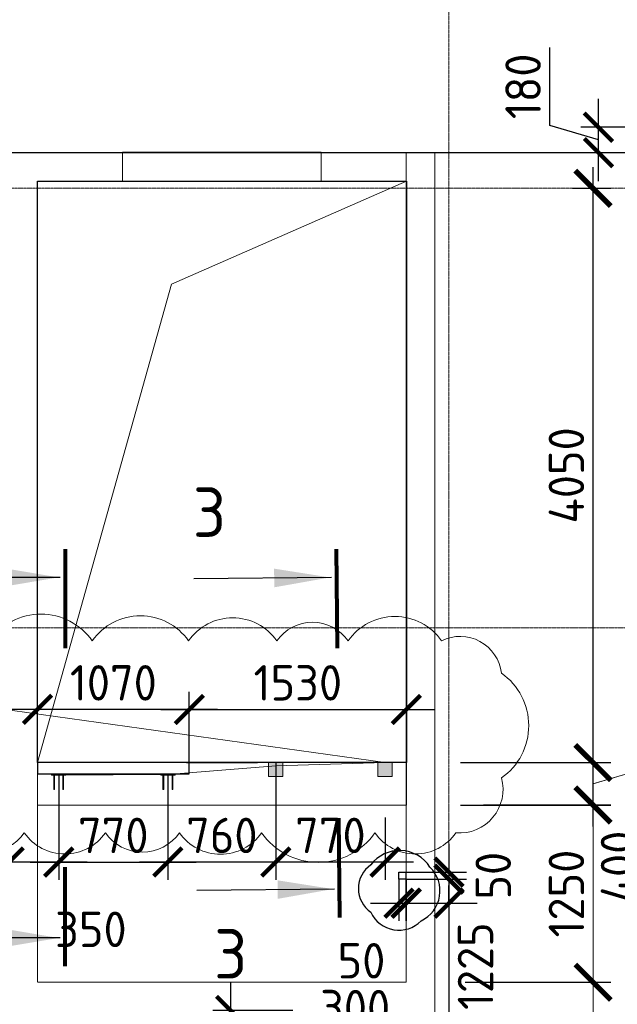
# Model space of a CAD drawing. Header units: millimetres. Extents: x -42044588 to 856694, y -806701 to 941911.
# Tile 81 of 256: x -171843 to -167631, y -375049 to -368105. Entities that reach past the tile are written whole.
import ezdxf
from ezdxf import colors
from ezdxf.entities.mleader import LeaderData, LeaderLine
from ezdxf.enums import TextEntityAlignment as Align
from ezdxf.math import Vec2, Vec3

# ---------------------------------------------------------------- set-up
doc = ezdxf.new("R2010")
doc.units = ezdxf.units.MM
for name, pattern in [('______5', [1100, 800, -100, 100, -100]), ('DASHED', [7, 5, -2, 0]), ('GOST2.303 4', [7, 5, -2, 0]), ('осевая', [50.8, 31.75, -6.35, 6.35, -6.35])]:
    doc.linetypes.add(name, pattern=pattern)
for name, color, linetype, lineweight in [('907Сл Осевые', 1, 'Continuous', 0), ('RAZMER', 100, 'Continuous', 15), ('RAZMER @ 100', 100, 'Continuous', 15), ('Оси', 40, '______5', 18), ('Перекрытие ж_бетон', 1, 'Continuous', 30), ('подоснова', 151, 'Continuous', 5), ('РАЗМЕРЫ', 1, 'Continuous', 9), ('Символы 0.20', 1, 'Continuous', 20), ('Символы 0.20 @ 100', 1, 'Continuous', 20), ('СТЕНЫ', 3, 'Continuous', 30)]:
    doc.layers.add(name, color=color, linetype=linetype, lineweight=lineweight)
doc.styles.add('GOST-2.304_Type-B', font='GOST_Common.ttf')
doc.styles.add('ГОСТ', font='GOST_Common.ttf')
doc.dimstyles.new('ГОСТ', dxfattribs={"dimscale": 0, "dimtxt": 2.5, "dimasz": 2.5, "dimexe": 1.25, "dimexo": 0.625, "dimtad": 1, "dimdec": 0, "dimtxsty": 'ГОСТ', "dimblk": 'ARCHTICK', "dimcen": 2.5, "dimdle": 1.5, "dimclrd": 256, "dimclre": 256, "dimclrt": 256, "dimadec": 0, "dimazin": 0, "dimtfac": 1, "dimtdec": 0, "dimtmove": 1, "dimatfit": 3, "dimfxl": 0, "dimlwd": -1, "dimarcsym": 0})
doc.dimstyles.new('СПДС', dxfattribs={"dimscale": 100, "dimtxt": 2.5, "dimasz": 2, "dimexe": 1.25, "dimexo": 0, "dimtad": 1, "dimdec": 0, "dimrnd": 5, "dimtxsty": 'GOST-2.304_Type-B', "dimblk": 'ARCHTICK', "dimcen": 2.5, "dimdle": 2, "dimclrd": 1, "dimclre": 1, "dimclrt": 1, "dimadec": 0, "dimazin": 2, "dimtfac": 0.75, "dimtdec": 0, "dimtmove": 1, "dimatfit": 3, "dimfxl": 0, "dimtolj": 1, "dimarcsym": 0})

# ---------------------------------------------------------------- blocks, each defined once
blk = doc.blocks.new('оси блок 2')
at = {"layer": 'Оси', "color": 16, "linetype": 'осевая', "lineweight": 0, "ltscale": 0.25, "transparency": 33554687}
for p, q in [((-58604.7, -322543), (-58604.7, -347914.1)), ((-89822.3, -326301.3), (-37238.5, -326301.3)), ((-89822.3, -329401.3), (-37238.5, -329401.3))]:
    blk.add_line(p, q, dxfattribs=at)
blk = doc.blocks.new('подложка стн 1-го этажа')
at = {"layer": 'СТЕНЫ', "color": 252, "linetype": 'DASHED', "lineweight": 0, "ltscale": 0.5, "true_color": 0x939598, "transparency": 33554687}
for p, q in [((34843.8, 26361.8, -200), (34843.8, 20511.8, -200)), ((34843.8, 26361.8, -200), (34843.8, 26361.8, -200)), ((32243.8, 26161.8, -200), (34843.8, 26161.8, -200)), ((32243.8, 26161.8, -200), (32243.8, 26161.8, -200)), ((32243.8, 26161.8, -200), (32243.8, 20511.8, -200)), ((34843.8, 26161.8, -200), (34843.8, 26161.8, -200)), ((35043.8, 18711.8, -200), (35043.8, 26111.8, -200)), ((34843.8, 20511.8, -200), (32243.8, 20511.8, -200)), ((32243.8, 20511.8, -200), (32243.8, 20511.8, -200)), ((34843.8, 20511.8, -200), (34843.8, 20511.8, -200))]:
    blk.add_line(p, q, dxfattribs=at)
at = {"layer": 'СТЕНЫ', "color": 252, "linetype": 'DASHED', "lineweight": 0, "ltscale": 0.5, "true_color": 0x939598, "transparency": 33554687, "elevation": -200}
blk.add_lwpolyline([(35043.8, 26111.8), (35043.9, 26361.8), (27693.9, 26361.8), (27693.9, 26111.8)], dxfattribs=at)
at = {"layer": 'СТЕНЫ', "color": 252, "linetype": 'DASHED', "lineweight": 0, "ltscale": 0.5, "true_color": 0x939598, "transparency": 33554687, "elevation": -560}
blk.add_lwpolyline([(32844.2, 26364.8), (34243.9, 26364.8), (34243.9, 26161.8), (32844.2, 26161.8)], close=True, dxfattribs=at)
blk = doc.blocks.new('*U366')
at = {"layer": 'Символы 0.20', "linetype": 'Continuous', "lineweight": 25}
for p, q in [((-5, 0.35), (-5, 10.05)), ((20.43, 0.35), (20.43, 10.05))]:
    blk.add_line(p, q, dxfattribs=at)
at = {"layer": 'Символы 0.20', "linetype": 'Continuous', "lineweight": 80}
for p, q in [((-7, 0), (0, 0)), ((22.43, 0), (15.43, 0))]:
    blk.add_line(p, q, dxfattribs=at)
at = {"layer": 'Символы 0.20', "linetype": 'Continuous', "lineweight": 25}
for points in [[(-5, 0.455), (-4.346, 4.361), (-5.654, 4.361)], [(20.43, 0.459), (19.772, 4.394), (21.089, 4.394)]]:
    blk.add_solid(points, dxfattribs=at)
at = {"layer": 'Символы 0.20', "style": 'ГОСТ'}
blk.add_attdef('1', text='', height=3.5, dxfattribs=at).set_placement((-9.5, 7.7), align=Align.MIDDLE_CENTER)
blk.add_attdef('2', text='', height=3.5, dxfattribs=at).set_placement((25.101, 7.752), align=Align.MIDDLE_RIGHT)
blk = doc.blocks.new('_ArchTick')
at = {"color": 0, "linetype": 'ByBlock', "const_width": 0.15}
blk.add_lwpolyline([(-0.5, -0.5), (0.5, 0.5)], dxfattribs=at)
blk = doc.blocks.new('*D1004')
at = {"layer": 'DEFPOINTS', "color": 0, "transparency": 16777216}
for p in [(-168798.8, -373344.2), (-168798.8, -373644.2), (-167802.5, -373644.2)]:
    blk.add_point(p, dxfattribs=at)
at = {"layer": 'RAZMER', "transparency": 16777216}
for p, q in [((-167208.8, -373316), (-167208.8, -372716)), ((-167802.5, -373194.2), (-167802.5, -373794.2)), ((-167802.5, -373494.2), (-167208.8, -373316))]:
    blk.add_line(p, q, dxfattribs=at)
at = {"layer": 'RAZMER', "lineweight": -2, "transparency": 16777216}
for p, q in [((-168736.3, -373344.2), (-167677.5, -373344.2)), ((-168736.3, -373644.2), (-167677.5, -373644.2))]:
    blk.add_line(p, q, dxfattribs=at)
at = {"layer": 'RAZMER', "transparency": 16777216, "xscale": 250, "yscale": 250, "zscale": 250}
for p, rotation in [((-167802.5, -373344.2), 90), ((-167802.5, -373644.2), 270)]:
    blk.add_blockref('_ArchTick', p, dxfattribs=dict(at, rotation=rotation))
at = {"layer": 'RAZMER', "lineweight": 0, "transparency": 16777216, "insert": (-167396.3, -373016), "char_height": 250, "attachment_point": 5, "rotation": 90, "style": 'ГОСТ', "bg_fill": 3, "box_fill_scale": 1.1, "bg_fill_color": 256, "bg_fill_true_color": 13158600, "bg_fill_transparency": 0}
blk.add_mtext('300', dxfattribs=at)
blk = doc.blocks.new('*D1005')
at = {"layer": 'DEFPOINTS', "color": 0, "transparency": 16777216}
for p in [(-168009, -369294.3, -360), (-167802.5, -369294.3), (-168157.6, -373344.2)]:
    blk.add_point(p, dxfattribs=at)
at = {"layer": 'RAZMER', "transparency": 16777216}
blk.add_line((-167802.5, -373494.2), (-167802.5, -369144.3), dxfattribs=at)
at = {"layer": 'RAZMER', "lineweight": -2, "transparency": 16777216}
for p, q in [((-167946.5, -369294.3), (-167677.5, -369294.3)), ((-168095.1, -373344.2), (-167677.5, -373344.2))]:
    blk.add_line(p, q, dxfattribs=at)
at = {"layer": 'RAZMER', "transparency": 16777216, "xscale": 250, "yscale": 250, "zscale": 250}
for p, rotation in [((-167802.5, -369294.3), 90), ((-167802.5, -373344.2), 270)]:
    blk.add_blockref('_ArchTick', p, dxfattribs=dict(at, rotation=rotation))
at = {"layer": 'RAZMER', "lineweight": 0, "transparency": 16777216, "insert": (-167990, -371319.3), "char_height": 250, "attachment_point": 5, "rotation": 90, "style": 'ГОСТ', "bg_fill": 3, "box_fill_scale": 1.1, "bg_fill_color": 256, "bg_fill_true_color": 13158600, "bg_fill_transparency": 0}
blk.add_mtext('4050', dxfattribs=at)
blk = doc.blocks.new('*U386')
at = {"layer": 'Символы 0.20', "linetype": 'Continuous', "lineweight": 25}
for p, q in [((-5.003, 0.303), (-5.095, 10.002)), ((16.975, 0.51), (16.883, 10.21))]:
    blk.add_line(p, q, dxfattribs=at)
at = {"layer": 'Символы 0.20', "linetype": 'Continuous', "lineweight": 80}
for p, q in [((-7, -0.066), (0, 0)), ((18.978, 0.179), (11.978, 0.113))]:
    blk.add_line(p, q, dxfattribs=at)
at = {"layer": 'Символы 0.20', "linetype": 'Continuous', "lineweight": 25}
for points in [[(-5.004, 0.408), (-4.387, 4.32), (-5.694, 4.307)], [(16.974, 0.619), (16.278, 4.548), (17.595, 4.56)]]:
    blk.add_solid(points, dxfattribs=at)
at = {"layer": 'Символы 0.20', "style": 'ГОСТ'}
blk.add_attdef('2', text='', height=3.5, dxfattribs=at).set_placement((21.576, 7.945), align=Align.MIDDLE_RIGHT)
blk.add_attdef('1', text='', height=3.5, dxfattribs=at).set_placement((-9.572, 7.62), align=Align.MIDDLE_CENTER)
blk = doc.blocks.new('*D975')
at = {"layer": 'DEFPOINTS', "color": 0, "transparency": 16777216}
for p in [(-169118, -372969.4), (-170648, -373344.2), (-169118, -373344.2)]:
    blk.add_point(p, dxfattribs=at)
at = {"layer": 'РАЗМЕРЫ', "color": 1, "lineweight": -2, "transparency": 16777216}
for p, q in [((-170648, -373344.2), (-170648, -372844.4)), ((-169118, -373344.2), (-169118, -372844.4)), ((-170848, -372969.4), (-168918, -372969.4))]:
    blk.add_line(p, q, dxfattribs=at)
at = {"layer": 'РАЗМЕРЫ', "color": 1, "lineweight": -2, "transparency": 16777216, "xscale": 200, "yscale": 200, "zscale": 200, "rotation": 180}
blk.add_blockref('_ArchTick', (-170648, -372969.4), dxfattribs=at)
at = {"layer": 'РАЗМЕРЫ', "color": 1, "lineweight": -2, "transparency": 16777216, "xscale": 200, "yscale": 200, "zscale": 200}
blk.add_blockref('_ArchTick', (-169118, -372969.4), dxfattribs=at)
at = {"layer": 'РАЗМЕРЫ', "color": 1, "lineweight": 0, "transparency": 16777216, "insert": (-169883, -372781.9), "char_height": 250, "attachment_point": 5, "style": 'GOST-2.304_Type-B'}
blk.add_mtext('\\A1;1530', dxfattribs=at)
blk = doc.blocks.new('*D1006')
at = {"layer": 'DEFPOINTS', "color": 0, "transparency": 16777216}
for p in [(-171718, -372969.4), (-171718, -373207.2), (-170648, -373289.4)]:
    blk.add_point(p, dxfattribs=at)
at = {"layer": 'РАЗМЕРЫ', "color": 1, "lineweight": -2, "transparency": 16777216}
for p, q in [((-171718, -373207.2), (-171718, -372844.4)), ((-170648, -373289.4), (-170648, -372844.4)), ((-170448, -372969.4), (-171918, -372969.4))]:
    blk.add_line(p, q, dxfattribs=at)
at = {"layer": 'РАЗМЕРЫ', "color": 1, "lineweight": -2, "transparency": 16777216, "xscale": 200, "yscale": 200, "zscale": 200, "rotation": 180}
blk.add_blockref('_ArchTick', (-171718, -372969.4), dxfattribs=at)
at = {"layer": 'РАЗМЕРЫ', "color": 1, "lineweight": -2, "transparency": 16777216, "xscale": 200, "yscale": 200, "zscale": 200}
blk.add_blockref('_ArchTick', (-170648, -372969.4), dxfattribs=at)
at = {"layer": 'РАЗМЕРЫ', "color": 1, "lineweight": 0, "transparency": 16777216, "insert": (-171183, -372781.9), "char_height": 250, "attachment_point": 5, "style": 'GOST-2.304_Type-B'}
blk.add_mtext('\\A1;1070', dxfattribs=at)
blk = doc.blocks.new('*D1192')
at = {"layer": 'DEFPOINTS', "color": 0, "transparency": 16777216}
for p in [(-167764, -368863.3), (-167164.6, -368863.3, -0.1), (-167164.6, -369043.3, -0.1)]:
    blk.add_point(p, dxfattribs=at)
at = {"layer": 'РАЗМЕРЫ', "color": 1, "lineweight": -2, "transparency": 16777216}
for p, q in [((-168107.7, -368850.2), (-168107.7, -368300.2)), ((-167764, -369243.3), (-167764, -368663.3)), ((-167764, -368953.3), (-168107.7, -368850.2)), ((-167164.6, -368863.3), (-167889, -368863.3)), ((-167164.6, -369043.3), (-167889, -369043.3))]:
    blk.add_line(p, q, dxfattribs=at)
at = {"layer": 'РАЗМЕРЫ', "color": 1, "lineweight": -2, "transparency": 16777216, "xscale": 200, "yscale": 200, "zscale": 200}
for p, rotation in [((-167764, -368863.3), 90), ((-167764, -369043.3), 270)]:
    blk.add_blockref('_ArchTick', p, dxfattribs=dict(at, rotation=rotation))
at = {"layer": 'РАЗМЕРЫ', "color": 1, "lineweight": 0, "transparency": 16777216, "insert": (-168295.2, -368575.2), "char_height": 250, "attachment_point": 5, "rotation": 90, "style": 'GOST-2.304_Type-B'}
blk.add_mtext('\\A1;180', dxfattribs=at)
blk = doc.blocks.new('*D3978')
at = {"layer": 'DEFPOINTS', "color": 0, "transparency": 16777216}
for p in [(-168766.3, -374893.3), (-167802.4, -374893.3), (-168021.1, -375393.3)]:
    blk.add_point(p, dxfattribs=at)
at = {"layer": 'RAZMER', "transparency": 16777216}
for p, q in [((-167802.4, -375543.3), (-167802.4, -374743.3)), ((-167802.4, -375143.3), (-167396.1, -375623.9)), ((-167396.1, -375623.9), (-167396.1, -376223.9))]:
    blk.add_line(p, q, dxfattribs=at)
at = {"layer": 'RAZMER', "lineweight": -2, "transparency": 16777216}
for p, q in [((-168703.8, -374893.3), (-167677.4, -374893.3)), ((-167958.6, -375393.3), (-167677.4, -375393.3))]:
    blk.add_line(p, q, dxfattribs=at)
at = {"layer": 'RAZMER', "transparency": 16777216, "xscale": 250, "yscale": 250, "zscale": 250}
for p, rotation in [((-167802.4, -374893.3), 90), ((-167802.4, -375393.3), 270)]:
    blk.add_blockref('_ArchTick', p, dxfattribs=dict(at, rotation=rotation))
at = {"layer": 'RAZMER', "lineweight": 0, "transparency": 16777216, "insert": (-167583.6, -375923.9), "char_height": 250, "attachment_point": 5, "rotation": 90, "style": 'ГОСТ', "bg_fill": 3, "box_fill_scale": 1.1, "bg_fill_color": 256, "bg_fill_true_color": 13158600, "bg_fill_transparency": 0}
blk.add_mtext('500', dxfattribs=at)
blk = doc.blocks.new('*D3979')
at = {"layer": 'DEFPOINTS', "color": 0, "transparency": 16777216}
for p in [(-168636.7, -373643.2), (-167802.4, -373643.2), (-167940.1, -374893.3)]:
    blk.add_point(p, dxfattribs=at)
at = {"layer": 'RAZMER', "transparency": 16777216}
blk.add_line((-167802.4, -375043.3), (-167802.4, -373493.2), dxfattribs=at)
at = {"layer": 'RAZMER', "lineweight": -2, "transparency": 16777216}
for p, q in [((-168574.2, -373643.2), (-167677.4, -373643.2)), ((-167877.6, -374893.3), (-167677.4, -374893.3))]:
    blk.add_line(p, q, dxfattribs=at)
at = {"layer": 'RAZMER', "transparency": 16777216, "xscale": 250, "yscale": 250, "zscale": 250}
for p, rotation in [((-167802.4, -373643.2), 90), ((-167802.4, -374893.3), 270)]:
    blk.add_blockref('_ArchTick', p, dxfattribs=dict(at, rotation=rotation))
at = {"layer": 'RAZMER', "lineweight": 0, "transparency": 16777216, "insert": (-167989.9, -374268.3), "char_height": 250, "attachment_point": 5, "rotation": 90, "style": 'ГОСТ', "bg_fill": 3, "box_fill_scale": 1.1, "bg_fill_color": 256, "bg_fill_true_color": 13158600, "bg_fill_transparency": 0}
blk.add_mtext('1250', dxfattribs=at)
blk = doc.blocks.new('*D3980')
at = {"layer": 'DEFPOINTS', "color": 0, "transparency": 16777216}
for p in [(-168798.7, -373344.2), (-168798.7, -373644.2), (-167802.4, -373644.2)]:
    blk.add_point(p, dxfattribs=at)
at = {"layer": 'RAZMER', "transparency": 16777216}
for p, q in [((-167208.6, -373316), (-167208.6, -372716)), ((-167802.4, -373194.2), (-167802.4, -373794.2)), ((-167802.4, -373494.2), (-167208.6, -373316))]:
    blk.add_line(p, q, dxfattribs=at)
at = {"layer": 'RAZMER', "lineweight": -2, "transparency": 16777216}
for p, q in [((-168736.2, -373344.2), (-167677.4, -373344.2)), ((-168736.2, -373644.2), (-167677.4, -373644.2))]:
    blk.add_line(p, q, dxfattribs=at)
at = {"layer": 'RAZMER', "transparency": 16777216, "xscale": 250, "yscale": 250, "zscale": 250}
for p, rotation in [((-167802.4, -373344.2), 90), ((-167802.4, -373644.2), 270)]:
    blk.add_blockref('_ArchTick', p, dxfattribs=dict(at, rotation=rotation))
at = {"layer": 'RAZMER', "lineweight": 0, "transparency": 16777216, "insert": (-167396.1, -373016), "char_height": 250, "attachment_point": 5, "rotation": 90, "style": 'ГОСТ', "bg_fill": 3, "box_fill_scale": 1.1, "bg_fill_color": 256, "bg_fill_true_color": 13158600, "bg_fill_transparency": 0}
blk.add_mtext('300', dxfattribs=at)
blk = doc.blocks.new('*D3981')
at = {"layer": 'DEFPOINTS', "color": 0, "transparency": 16777216}
for p in [(-168008.9, -369294.3, -360), (-167802.4, -369294.3), (-168157.5, -373344.2)]:
    blk.add_point(p, dxfattribs=at)
at = {"layer": 'RAZMER', "transparency": 16777216}
blk.add_line((-167802.4, -373494.2), (-167802.4, -369144.3), dxfattribs=at)
at = {"layer": 'RAZMER', "lineweight": -2, "transparency": 16777216}
for p, q in [((-167946.4, -369294.3), (-167677.4, -369294.3)), ((-168095, -373344.2), (-167677.4, -373344.2))]:
    blk.add_line(p, q, dxfattribs=at)
at = {"layer": 'RAZMER', "transparency": 16777216, "xscale": 250, "yscale": 250, "zscale": 250}
for p, rotation in [((-167802.4, -369294.3), 90), ((-167802.4, -373344.2), 270)]:
    blk.add_blockref('_ArchTick', p, dxfattribs=dict(at, rotation=rotation))
at = {"layer": 'RAZMER', "lineweight": 0, "transparency": 16777216, "insert": (-167989.9, -371319.3), "char_height": 250, "attachment_point": 5, "rotation": 90, "style": 'ГОСТ', "bg_fill": 3, "box_fill_scale": 1.1, "bg_fill_color": 256, "bg_fill_true_color": 13158600, "bg_fill_transparency": 0}
blk.add_mtext('4050', dxfattribs=at)
blk = doc.blocks.new('*D3849')
at = {"layer": 'DEFPOINTS', "color": 0, "transparency": 16777216}
for p in [(-169117.9, -372969.4), (-170647.9, -373344.2), (-169117.9, -373344.2)]:
    blk.add_point(p, dxfattribs=at)
at = {"layer": 'РАЗМЕРЫ', "color": 1, "lineweight": -2, "transparency": 16777216}
for p, q in [((-170647.9, -373344.2), (-170647.9, -372844.4)), ((-169117.9, -373344.2), (-169117.9, -372844.4)), ((-170847.9, -372969.4), (-168917.9, -372969.4))]:
    blk.add_line(p, q, dxfattribs=at)
at = {"layer": 'РАЗМЕРЫ', "color": 1, "lineweight": -2, "transparency": 16777216, "xscale": 200, "yscale": 200, "zscale": 200, "rotation": 180}
blk.add_blockref('_ArchTick', (-170647.9, -372969.4), dxfattribs=at)
at = {"layer": 'РАЗМЕРЫ', "color": 1, "lineweight": -2, "transparency": 16777216, "xscale": 200, "yscale": 200, "zscale": 200}
blk.add_blockref('_ArchTick', (-169117.9, -372969.4), dxfattribs=at)
at = {"layer": 'РАЗМЕРЫ', "color": 1, "lineweight": 0, "transparency": 16777216, "insert": (-169882.9, -372781.9), "char_height": 250, "attachment_point": 5, "style": 'GOST-2.304_Type-B'}
blk.add_mtext('\\A1;1530', dxfattribs=at)
blk = doc.blocks.new('*D3960')
at = {"layer": 'DEFPOINTS', "color": 0, "transparency": 16777216}
for p in [(-171717.9, -372969.4), (-171717.9, -373207.2), (-170647.9, -373289.4)]:
    blk.add_point(p, dxfattribs=at)
at = {"layer": 'РАЗМЕРЫ', "color": 1, "lineweight": -2, "transparency": 16777216}
for p, q in [((-171717.9, -373207.2), (-171717.9, -372844.4)), ((-170647.9, -373289.4), (-170647.9, -372844.4)), ((-170447.9, -372969.4), (-171917.9, -372969.4))]:
    blk.add_line(p, q, dxfattribs=at)
at = {"layer": 'РАЗМЕРЫ', "color": 1, "lineweight": -2, "transparency": 16777216, "xscale": 200, "yscale": 200, "zscale": 200, "rotation": 180}
blk.add_blockref('_ArchTick', (-171717.9, -372969.4), dxfattribs=at)
at = {"layer": 'РАЗМЕРЫ', "color": 1, "lineweight": -2, "transparency": 16777216, "xscale": 200, "yscale": 200, "zscale": 200}
blk.add_blockref('_ArchTick', (-170647.9, -372969.4), dxfattribs=at)
at = {"layer": 'РАЗМЕРЫ', "color": 1, "lineweight": 0, "transparency": 16777216, "insert": (-171182.9, -372781.9), "char_height": 250, "attachment_point": 5, "style": 'GOST-2.304_Type-B'}
blk.add_mtext('\\A1;1070', dxfattribs=at)
blk = doc.blocks.new('*D3817')
at = {"layer": 'DEFPOINTS', "color": 0, "transparency": 16777216}
for p in [(-166837.9, -374293.3), (-167091.3, -374693.3), (-166837.9, -374693.3)]:
    blk.add_point(p, dxfattribs=at)
at = {"layer": 'РАЗМЕРЫ', "color": 1, "lineweight": -2, "transparency": 16777216}
for p, q in [((-167435.1, -374390.2), (-167435.1, -373765.2)), ((-167091.3, -374093.3), (-167091.3, -374893.3)), ((-166837.9, -374293.3), (-167216.3, -374293.3)), ((-167091.3, -374493.3), (-167435.1, -374390.2)), ((-166837.9, -374693.3), (-167216.3, -374693.3))]:
    blk.add_line(p, q, dxfattribs=at)
at = {"layer": 'РАЗМЕРЫ', "color": 1, "lineweight": -2, "transparency": 16777216, "xscale": 200, "yscale": 200, "zscale": 200}
for p, rotation in [((-167091.3, -374293.3), 90), ((-167091.3, -374693.3), 270)]:
    blk.add_blockref('_ArchTick', p, dxfattribs=dict(at, rotation=rotation))
at = {"layer": 'РАЗМЕРЫ', "color": 1, "lineweight": 0, "transparency": 16777216, "insert": (-167622.6, -374077.7), "char_height": 250, "attachment_point": 5, "rotation": 90, "style": 'GOST-2.304_Type-B'}
blk.add_mtext('\\A1;400', dxfattribs=at)
blk = doc.blocks.new('*D3912')
at = {"layer": 'DEFPOINTS', "color": 0, "transparency": 16777216}
for p in [(-169917.7, -375093.3), (-170356.4, -375693.4), (-169789.5, -375693.4)]:
    blk.add_point(p, dxfattribs=at)
at = {"layer": 'РАЗМЕРЫ', "color": 1, "lineweight": -2, "transparency": 16777216}
for p, q in [((-170356.4, -374893.3), (-170356.4, -375893.4)), ((-169917.7, -375093.3), (-170481.4, -375093.3)), ((-169789.5, -375693.4), (-170481.4, -375693.4))]:
    blk.add_line(p, q, dxfattribs=at)
at = {"layer": 'РАЗМЕРЫ', "color": 1, "lineweight": -2, "transparency": 16777216, "xscale": 200, "yscale": 200, "zscale": 200}
for p, rotation in [((-170356.4, -375093.3), 90), ((-170356.4, -375693.4), 270)]:
    blk.add_blockref('_ArchTick', p, dxfattribs=dict(at, rotation=rotation))
at = {"layer": 'РАЗМЕРЫ', "color": 1, "lineweight": 0, "transparency": 16777216, "insert": (-170543.9, -375393.4), "char_height": 250, "attachment_point": 5, "rotation": 90, "style": 'GOST-2.304_Type-B'}
blk.add_mtext('\\A1;600', dxfattribs=at)
blk = doc.blocks.new('блочина')
at = {"color": 4, "lineweight": 30, "elevation": -360}
blk.add_lwpolyline([(130360.5, 62456.2), (130410.5, 62456.2), (130410.5, 62406.2), (130360.5, 62406.2)], close=True, dxfattribs=at)
blk = doc.blocks.new('зд11')
at = {"layer": '907Сл Осевые', "transparency": 33554648}
h = blk.add_hatch(color=256, dxfattribs=at)
h.dxf.hatch_style = 1
h.paths.add_polyline_path([(-169845.1, -32586.2), (-169945.1, -32586.2), (-169945.1, -32686.2), (-169845.1, -32686.2)])
at = {"layer": '907Сл Осевые', "color": 1}
blk.add_lwpolyline([(-169945.1, -32586.2), (-169845.1, -32586.2), (-169845.1, -32686.2), (-169945.1, -32686.2)], close=True, dxfattribs=at)
blk = doc.blocks.new('зд111')
at = {"layer": '907Сл Осевые', "transparency": 33554648}
h = blk.add_hatch(color=256, dxfattribs=at)
h.dxf.hatch_style = 1
h.paths.add_polyline_path([(-170363.2, -32079.8), (-170412.9, -32079.8), (-170412.9, -32089.8), (-170363.2, -32089.8)])
h.paths.add_polyline_path([(-170312.9, -32079.8), (-170362.9, -32079.8), (-170362.9, -32089.8), (-170312.9, -32089.8)])
h.paths.add_polyline_path([(-170327.9, -32089.8), (-170333.9, -32089.8), (-170333.9, -32189.8), (-170327.9, -32189.8)])
h.paths.add_polyline_path([(-170391.9, -32089.8), (-170397.9, -32089.8), (-170397.9, -32189.8), (-170391.9, -32189.8)])
at = {"layer": '907Сл Осевые', "color": 1}
for points in [[(-170412.9, -32079.8), (-170312.9, -32079.8), (-170312.9, -32089.8), (-170412.9, -32089.8)], [(-170391.9, -32089.8), (-170391.9, -32189.8), (-170397.9, -32189.8), (-170397.9, -32089.8)], [(-170333.9, -32089.8), (-170333.9, -32189.8), (-170327.9, -32189.8), (-170327.9, -32089.8)]]:
    blk.add_lwpolyline(points, close=True, dxfattribs=at)
blk = doc.blocks.new('*D7621')
at = {"layer": '907Сл Осевые', "color": 1, "lineweight": -2, "transparency": 16777216}
for p, q in [((-170038.4, -373343.2), (-170038.4, -374170.6)), ((-169268.4, -373730.7), (-169268.4, -374170.6)), ((-169068.4, -374045.6), (-170238.4, -374045.6))]:
    blk.add_line(p, q, dxfattribs=at)
at = {"layer": 'DEFPOINTS', "color": 0, "transparency": 16777216}
for p in [(-170038.4, -373343.2), (-169268.4, -373730.7), (-170038.4, -374045.6)]:
    blk.add_point(p, dxfattribs=at)
at = {"layer": '907Сл Осевые', "color": 1, "lineweight": -2, "transparency": 16777216, "xscale": 200, "yscale": 200, "zscale": 200, "rotation": 180}
blk.add_blockref('_ArchTick', (-170038.4, -374045.6), dxfattribs=at)
at = {"layer": '907Сл Осевые', "color": 1, "lineweight": -2, "transparency": 16777216, "xscale": 200, "yscale": 200, "zscale": 200}
blk.add_blockref('_ArchTick', (-169268.4, -374045.6), dxfattribs=at)
at = {"layer": '907Сл Осевые', "color": 1, "transparency": 16777216, "insert": (-169653.4, -373858.1), "char_height": 250, "attachment_point": 5, "style": 'GOST-2.304_Type-B'}
blk.add_mtext('\\A1;770', dxfattribs=at)
blk = doc.blocks.new('*D7622')
at = {"layer": '907Сл Осевые', "color": 1, "lineweight": -2, "transparency": 16777216}
for p, q in [((-170798.4, -373423.9), (-170798.4, -374170.6)), ((-170038.4, -373550.6), (-170038.4, -374170.6)), ((-169838.4, -374045.6), (-170998.4, -374045.6))]:
    blk.add_line(p, q, dxfattribs=at)
at = {"layer": 'DEFPOINTS', "color": 0, "transparency": 16777216}
for p in [(-170798.4, -373423.9), (-170038.4, -373550.6), (-170798.4, -374045.6)]:
    blk.add_point(p, dxfattribs=at)
at = {"layer": '907Сл Осевые', "color": 1, "lineweight": -2, "transparency": 16777216, "xscale": 200, "yscale": 200, "zscale": 200, "rotation": 180}
blk.add_blockref('_ArchTick', (-170798.4, -374045.6), dxfattribs=at)
at = {"layer": '907Сл Осевые', "color": 1, "lineweight": -2, "transparency": 16777216, "xscale": 200, "yscale": 200, "zscale": 200}
blk.add_blockref('_ArchTick', (-170038.4, -374045.6), dxfattribs=at)
at = {"layer": '907Сл Осевые', "color": 1, "transparency": 16777216, "insert": (-170418.4, -373858.1), "char_height": 250, "attachment_point": 5, "style": 'GOST-2.304_Type-B'}
blk.add_mtext('\\A1;760', dxfattribs=at)
blk = doc.blocks.new('*D7623')
at = {"layer": '907Сл Осевые', "color": 1, "lineweight": -2, "transparency": 16777216}
for p, q in [((-171568.4, -373433.9), (-171568.4, -374170.6)), ((-170798.4, -373590.8), (-170798.4, -374170.6)), ((-171768.4, -374045.6), (-170598.4, -374045.6))]:
    blk.add_line(p, q, dxfattribs=at)
at = {"layer": 'DEFPOINTS', "color": 0, "transparency": 16777216}
for p in [(-171568.4, -373433.9), (-170798.4, -373590.8), (-170798.4, -374045.6)]:
    blk.add_point(p, dxfattribs=at)
at = {"layer": '907Сл Осевые', "color": 1, "lineweight": -2, "transparency": 16777216, "xscale": 200, "yscale": 200, "zscale": 200, "rotation": 180}
blk.add_blockref('_ArchTick', (-171568.4, -374045.6), dxfattribs=at)
at = {"layer": '907Сл Осевые', "color": 1, "lineweight": -2, "transparency": 16777216, "xscale": 200, "yscale": 200, "zscale": 200}
blk.add_blockref('_ArchTick', (-170798.4, -374045.6), dxfattribs=at)
at = {"layer": '907Сл Осевые', "color": 1, "transparency": 16777216, "insert": (-171183.4, -373858.1), "char_height": 250, "attachment_point": 5, "style": 'GOST-2.304_Type-B'}
blk.add_mtext('\\A1;770', dxfattribs=at)
blk = doc.blocks.new('_None')

msp = doc.modelspace()

# ---------------------------------------------------------------- linework, layer by layer
at = {"color": 240, "true_color": 0xed1f24}
msp.add_lwpolyline([(-169368.811, -374065.367, 0.52056705), (-169368.811, -374400.429, 0.52056705), (-169013.893, -374461.326, 0.52056705), (-168951.565, -374081.37, 0.52056705)], format="xyb", close=True, dxfattribs=at)
at = {"layer": 'RAZMER'}
for p, q in [((-171718.038, -373344.172, 720), (-169118.038, -373344.172, 720)), ((-171718.038, -373644.172, 720), (-171718.038, -373344.172, 720)), ((-171717.896, -373344.172, 720), (-169117.896, -373344.172, 720)), ((-171717.896, -373644.172, 720), (-171717.896, -373344.172, 720)), ((-169118.038, -373344.172, 720), (-169118.038, -373644.172, 720)), ((-169117.896, -373344.172, 720), (-169117.896, -373644.172, 720))]:
    msp.add_line(p, q, dxfattribs=at)
at = {"layer": 'RAZMER', "linetype": 'GOST2.303 4'}
for p, q in [((-169118.038, -373644.172, 720), (-171718.038, -373644.172, 720)), ((-169117.896, -373644.172, 720), (-171717.896, -373644.172, 720))]:
    msp.add_line(p, q, dxfattribs=at)
at = {"layer": 'RAZMER', "lineweight": 30}
for points, elevation in [([(-170648.178, -373343.172), (-171718.178, -373343.172), (-171718.178, -373423.172), (-170648.178, -373423.172)], 360), ([(-170648.038, -373344.172), (-171718.038, -373344.172), (-171718.038, -373424.172), (-170648.038, -373424.172)], 720), ([(-170647.896, -373344.172), (-171717.896, -373344.172), (-171717.896, -373424.172), (-170647.896, -373424.172)], 720)]:
    msp.add_lwpolyline(points, close=True, dxfattribs=dict(at, elevation=elevation))
for points, elevation in [([(-170668.178, -373343.172), (-170168.178, -373343.172)], 360), ([(-170668.038, -373344.172), (-170168.038, -373344.172)], 720), ([(-170667.896, -373344.172), (-170167.896, -373344.172)], 720)]:
    msp.add_lwpolyline(points, dxfattribs=dict(at, elevation=elevation))
at = {"layer": 'Перекрытие ж_бетон'}
for points in [[(-168918.038, -369043.339), (-182158.038, -369043.339)], [(-167418.038, -369043.339), (-175708.038, -369043.339)]]:
    msp.add_lwpolyline(points, dxfattribs=at)
at = {"layer": 'Перекрытие ж_бетон', "elevation": 360}
msp.add_lwpolyline([(-171718.038, -369243.339), (-169118.038, -369243.339), (-169118.038, -373344.172), (-171718.038, -373344.172)], close=True, dxfattribs=at)
at = {"layer": 'РАЗМЕРЫ', "color": 2, "elevation": 360}
msp.add_lwpolyline([(-171718.038, -373344.172), (-170772.685, -369970.172), (-169118.038, -369243.339)], dxfattribs=at)

# ---------------------------------------------------------------- block references
msp.add_blockref('подложка стн 1-го этажа', (-203961.961, -395405.133, 560))
at = {"layer": '907Сл Осевые', "color": 1}
for name, p in [('зд11', (-143.323, -340756.966, 360)), ('зд11', (626.677, -340756.966, 360)), ('зд111', (-1205.489, -341344.038, 360)), ('зд111', (-435.489, -341344.038, 360))]:
    msp.add_blockref(name, p, dxfattribs=at)
at = {"layer": 'РАЗМЕРЫ'}
msp.add_blockref('оси блок 2', (-110213.32, -42992.017), dxfattribs=at)
at = {"layer": 'Символы 0.20 @ 100'}
ref = msp.add_blockref('*U366', (-171522.085, -374081.237, 720), dxfattribs=dict(at, xscale=100, yscale=100, zscale=100, rotation=90))
ref.add_attrib('1', '2', dxfattribs={"layer": 'Символы 0.20', "height": 350, "style": 'ГОСТ'}).set_placement((-172292.085, -375031.237, 720), align=Align.MIDDLE_CENTER)
ref.add_attrib('2', '2', dxfattribs={"layer": 'Символы 0.20', "height": 350, "style": 'ГОСТ'}).set_placement((-172297.286, -371571.171, 720), align=Align.MIDDLE_RIGHT)
ref = msp.add_blockref('*U386', (-169594.051, -373736.039, 720), dxfattribs=dict(at, xscale=100, yscale=100, zscale=100, rotation=90))
ref.add_attrib('1', '3', dxfattribs={"layer": 'Символы 0.20', "height": 350, "style": 'ГОСТ'}).set_placement((-170356.003, -374693.262, 720), align=Align.MIDDLE_CENTER)
ref.add_attrib('2', '3', dxfattribs={"layer": 'Символы 0.20', "height": 350, "style": 'ГОСТ'}).set_placement((-170388.527, -371578.468, 720), align=Align.MIDDLE_RIGHT)

# ---------------------------------------------------------------- dimensions: what is measured, and where the dimension line sits
at = {"layer": '907Сл Осевые', "color": 1}
for base, p1, p2, picture, middle in [((-170038.412, -374045.605, 360), (-169268.412, -373730.75, 360), (-170038.412, -373343.172, 360), '*D7621', (-169653.412, -373858.105, 360)), ((-170798.414, -374045.605, 360), (-171568.414, -373433.886, 360), (-170798.414, -373590.807, 360), '*D7623', (-171183.414, -373858.105, 360)), ((-170798.414, -374045.605, 360), (-170038.412, -373550.586, 360), (-170798.414, -373423.886, 360), '*D7622', (-170418.413, -373858.105, 360))]:
    dim = msp.add_linear_dim(base=base, p1=p1, p2=p2, dimstyle='СПДС', dxfattribs=at)
    dim.commit()
    dim.dimension.update_dxf_attribs({"geometry": picture, "text_midpoint": middle})
at = {"layer": '907Сл Осевые'}
for base, p1, p2, location in [((-171918.178, -374045.605), (-171568.414, -373433.886, 360), (-171918.178, -373859.794, 360), (-171341.629, -374520.617)), ((-169120.749, -374335.797), (-169170.749, -374167.107, -360), (-169120.749, -374167.107, -360), (-169434.647, -374742.047))]:
    msp.add_linear_dim(base=base, p1=p1, p2=p2, location=location, dimstyle='СПДС', dxfattribs=at).render()
at = {"layer": 'РАЗМЕРЫ', "lineweight": 0}
for base, p1, p2, picture, middle in [((-171718.038, -372969.39, 360), (-170648.038, -373289.384, 360), (-171718.038, -373207.222, 360), '*D1006', (-171183.038, -372781.89, 360)), ((-171717.896, -372969.39, 360), (-170647.896, -373289.384, 360), (-171717.896, -373207.222, 360), '*D3960', (-171182.896, -372781.89, 360)), ((-169118.038, -372969.39, 360), (-170648.038, -373344.172, 360), (-169118.038, -373344.172, 360), '*D975', (-169883.038, -372781.89, 360)), ((-169117.896, -372969.39, 360), (-170647.896, -373344.172, 360), (-169117.896, -373344.172, 360), '*D3849', (-169882.896, -372781.89, 360))]:
    dim = msp.add_linear_dim(base=base, p1=p1, p2=p2, dimstyle='СПДС', override={"dimrnd": 5}, dxfattribs=at)
    dim.commit()
    dim.dimension.update_dxf_attribs({"geometry": picture, "text_midpoint": middle})
dim = msp.add_linear_dim(base=(-170356.422, -375693.364), p1=(-169917.691, -375093.339), p2=(-169789.475, -375693.364), angle=90, dimstyle='СПДС', override={"dimrnd": 5}, dxfattribs=at)
dim.commit()
dim.dimension.update_dxf_attribs({"geometry": '*D3912', "text_midpoint": (-170543.922, -375393.352)})

# ---------------------------------------------------------------- leaders
at = {"layer": 'подоснова', "color": 2, "ltscale": 0.3}
ml = msp.add_multileader_mtext('Standard', dxfattribs=at)
ml.set_content('ЗД1', color=2, style='GOST-2.304_Type-B')
ml.set_leader_properties(color=256, linetype='ByLayer', lineweight=15)
ml.set_arrow_properties(name='NONE')
ml.build(insert=Vec2(0, 0))
ml.multileader.update_dxf_attribs({"text_left_attachment_type": 6, "text_right_attachment_type": 6, "dogleg_length": 0.1, "arrow_head_size": 18})
ctx = ml.context
ctx.base_point, ctx.char_height, ctx.arrow_head_size, ctx.landing_gap_size, ctx.plane_origin = Vec3(-172784.278, -372925.488, 720), 250, 18, 20, Vec3(-166570.097, -365806.364, 720)
ctx.left_attachment, ctx.right_attachment, ctx.text_align_type = 6, 6, 1
notes = []
notes.append((ctx, [(1, (1, 1, 0), (-172256.678, -372925.488, 720), (-1, 0), 0.1, [(3, [(-171568.414, -373433.886, 720), (-170798.414, -373428.886, 720), (-170038.412, -373367.869, 720), (-169268.412, -373343.172, 720)], 0, [])])]))
ctx.mtext.insert, ctx.mtext.alignment, ctx.mtext.flow_direction = Vec3(-172520.528, -372625.488, 720), 2, 5
for ctx, leaders in notes:
    for number, flags, end, landing, length, lines in leaders:
        leader = LeaderData()
        leader.index, (leader.has_last_leader_line, leader.has_dogleg_vector, leader.attachment_direction) = number, flags
        leader.last_leader_point, leader.dogleg_vector, leader.dogleg_length = Vec3(end), Vec3(landing), length
        for number, points, colour, breaks in lines:
            line = LeaderLine()
            line.index, line.vertices, line.color, line.breaks = number, Vec3.list(points), colors.encode_raw_color(colour), breaks
            leader.lines.append(line)
        ctx.leaders.append(leader)

# ---------------------------------------------------------------- next in the draw order: dimensions: what is measured, and where the dimension line sits
at = {"layer": 'RAZMER @ 100', "lineweight": 0}
dim = msp.add_linear_dim(base=(-167802.524, -373644.172, 720), p1=(-168798.819, -373344.172, 720), p2=(-168798.819, -373644.172, 720), angle=90, dimstyle='ГОСТ', override={"dimscale": 100, "dimtix": 0, "dimtofl": 1, "dimtmove": 1, "dimatfit": 3}, dxfattribs=at)
dim.commit()
dim.dimension.update_dxf_attribs({"geometry": '*D1004', "text_midpoint": (-167396.274, -373253.547, 720)})
dim = msp.add_linear_dim(base=(-167802.382, -374893.339, 720), p1=(-168021.081, -375393.339, 720), p2=(-168766.277, -374893.339, 720), angle=90, dimstyle='ГОСТ', override={"dimscale": 100, "dimtix": 0, "dimtofl": 1, "dimtmove": 1, "dimatfit": 3}, dxfattribs=at)
dim.commit()
dim.dimension.update_dxf_attribs({"geometry": '*D3978', "text_midpoint": (-167396.132, -375686.378, 720), "dimtype": 160})

# ---------------------------------------------------------------- next in the draw order: dimensions: what is measured, and where the dimension line sits
at = {"layer": '907Сл Осевые'}
msp.add_linear_dim(base=(-168818.038, -375393.339), p1=(-169120.749, -374167.107), p2=(-168818.038, -375393.339), angle=90, dimstyle='СПДС', dxfattribs=at).render()
at = {"layer": 'RAZMER @ 100', "lineweight": 0}
dim = msp.add_linear_dim(base=(-167802.524, -369294.339, 720), p1=(-168157.601, -373344.172, 720), p2=(-168009.043, -369294.339, 360), angle=90, dimstyle='ГОСТ', override={"dimscale": 100, "dimtix": 0, "dimtofl": 1, "dimtmove": 1, "dimatfit": 3}, dxfattribs=at)
dim.commit()
dim.dimension.update_dxf_attribs({"geometry": '*D1005', "text_midpoint": (-167990.024, -371319.255, 720)})

# ---------------------------------------------------------------- next in the draw order: dimensions: what is measured, and where the dimension line sits
dim = msp.add_linear_dim(base=(-167802.382, -373643.172, 720), p1=(-167940.08, -374893.339, 720), p2=(-168636.677, -373643.172, 720), angle=90, dimstyle='ГОСТ', override={"dimscale": 100, "dimtix": 0, "dimtofl": 1, "dimtmove": 1, "dimatfit": 3}, dxfattribs=at)
dim.commit()
dim.dimension.update_dxf_attribs({"geometry": '*D3979', "text_midpoint": (-167989.882, -374268.255, 720)})
at = {"layer": 'РАЗМЕРЫ', "lineweight": 0}
dim = msp.add_linear_dim(base=(-167763.968, -368863.339), p1=(-167164.641, -369043.339, -0.053), p2=(-167164.641, -368863.339, -0.053), angle=90, dimstyle='СПДС', override={"dimrnd": 5}, dxfattribs=at)
dim.commit()
dim.dimension.update_dxf_attribs({"geometry": '*D1192', "text_midpoint": (-168295.218, -368787.714)})

# ---------------------------------------------------------------- next in the draw order: dimensions: what is measured, and where the dimension line sits
at = {"layer": '907Сл Осевые'}
msp.add_linear_dim(base=(-168818.038, -374335.797), p1=(-169118.178, -374167.107, 360), p2=(-168818.038, -374335.797), location=(-169479.184, -375072.808), dimstyle='СПДС', dxfattribs=at).render()
at = {"layer": 'RAZMER @ 100', "lineweight": 0}
dim = msp.add_linear_dim(base=(-167802.382, -373644.172, 720), p1=(-168798.677, -373344.172, 720), p2=(-168798.677, -373644.172, 720), angle=90, dimstyle='ГОСТ', override={"dimscale": 100, "dimtix": 0, "dimtofl": 1, "dimtmove": 1, "dimatfit": 3}, dxfattribs=at)
dim.commit()
dim.dimension.update_dxf_attribs({"geometry": '*D3980', "text_midpoint": (-167396.132, -373253.547, 720)})

# ---------------------------------------------------------------- next in the draw order: linework, layer by layer
at = {"layer": '907Сл Осевые', "color": 240, "true_color": 0xed1f24, "elevation": 1080.018}
msp.add_lwpolyline([(-172917.31, -373840.164, 0.52056705), (-172343.461, -373840.164, 0.52056705), (-171810.858, -373840.164, 0.52056705), (-171239.353, -373840.164, 0.52056705), (-170717.124, -373840.164, 0.52056705), (-170138.194, -373840.164, 0.52056705), (-169339.567, -373840.164, 0.52056705), (-168768.694, -373840.164, 0.52056705), (-168447.602, -373452.967, 0.52056705), (-168447.602, -372713.751, 0.52056705), (-168869.139, -372485.504, 0.52056705), (-169528.611, -372485.504, 0.52056705), (-170030.57, -372485.504, 0.52056705), (-170653.117, -372485.504, 0.52056705), (-171331.467, -372485.504, 0.52056705), (-172054.478, -372485.504, 0.52056705), (-172563.249, -372485.504, 0.52056705), (-172917.31, -372905.927, 0.52056705)], format="xyb", close=True, dxfattribs=at)

# ---------------------------------------------------------------- next in the draw order: dimensions: what is measured, and where the dimension line sits
at = {"layer": '907Сл Осевые'}
msp.add_linear_dim(base=(-168818.038, -374167.107), p1=(-169120.749, -374117.107, -360), p2=(-169120.749, -374167.107), angle=90, dimstyle='СПДС', dxfattribs=at).render()
at = {"layer": 'RAZMER @ 100', "lineweight": 0}
dim = msp.add_linear_dim(base=(-167802.382, -369294.339, 720), p1=(-168157.459, -373344.172, 720), p2=(-168008.901, -369294.339, 360), angle=90, dimstyle='ГОСТ', override={"dimscale": 100, "dimtix": 0, "dimtofl": 1, "dimtmove": 1, "dimatfit": 3}, dxfattribs=at)
dim.commit()
dim.dimension.update_dxf_attribs({"geometry": '*D3981', "text_midpoint": (-167989.882, -371319.255, 720)})
at = {"layer": 'РАЗМЕРЫ', "lineweight": 0}
dim = msp.add_linear_dim(base=(-167091.316, -374693.339), p1=(-166837.896, -374293.339), p2=(-166837.896, -374693.339), angle=90, dimstyle='СПДС', override={"dimrnd": 5}, dxfattribs=at)
dim.commit()
dim.dimension.update_dxf_attribs({"geometry": '*D3817', "text_midpoint": (-167622.566, -374327.714)})

# ---------------------------------------------------------------- next in the draw order: block references
msp.add_blockref('блочина', (-299531.244, -436573.303))

doc.saveas('drawing.dxf')
